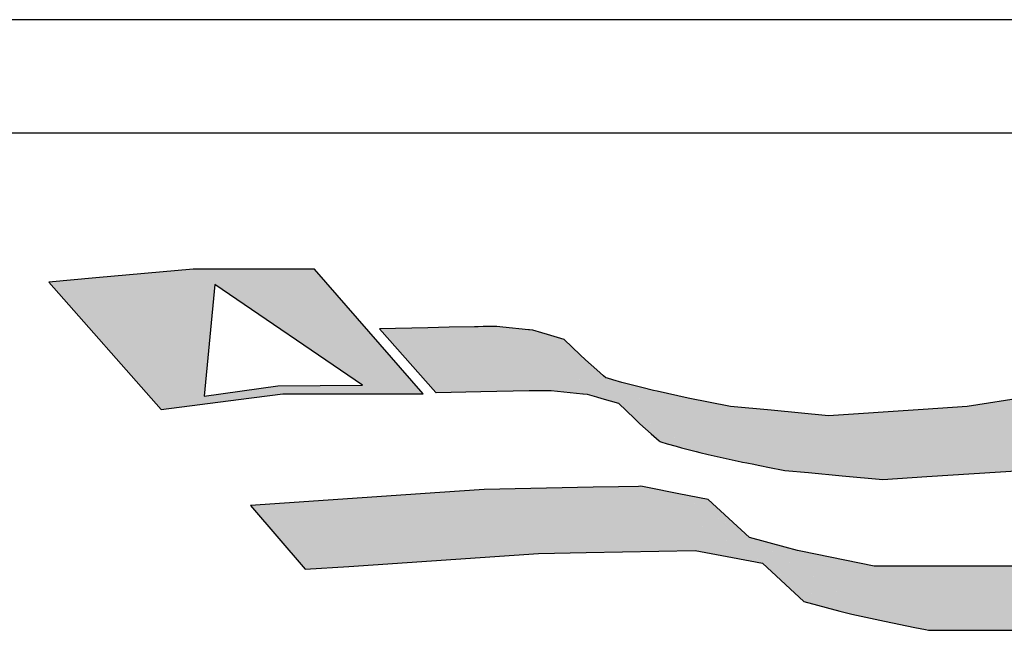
# Model space of a CAD drawing. Extents: x 671 to 2773, y 1614 to 3370.
# Tile 18 of 25: x 2559 to 2598, y 1879 to 1903. Entities that reach past the tile are written whole.
import ezdxf

# ---------------------------------------------------------------- set-up
doc = ezdxf.new("R2010")
doc.units = 0
doc.header["$LTSCALE"] = 0.2
doc.header["$MEASUREMENT"] = 0
doc.layers.add('CARIMBO', color=7, linetype='CONTINUOUS')

msp = doc.modelspace()

# ---------------------------------------------------------------- hatches: boundary and pattern name
at = {"layer": 'CARIMBO'}
h = msp.add_hatch(color=162, dxfattribs=at)
h.paths.add_polyline_path([(2570.946, 1893.465), (2567.273, 1893.465), (2566.111, 1893.465), (2562.237, 1893.12), (2560.378, 1892.955), (2564.843, 1887.881), (2567.919, 1888.279), (2569.678, 1888.507), (2574.108, 1888.507), (2575.27, 1888.507)])
h.paths.add_polyline_path([(2572.857, 1888.845), (2569.488, 1888.82), (2566.548, 1888.416), (2566.976, 1892.856)], flags=16)
h = msp.add_hatch(color=10, dxfattribs=at)
h.paths.add_polyline_path([(2607.212, 1890.036), (2607.218, 1890.032), (2607.212, 1890.039)])
h.paths.add_polyline_path([(2595.154, 1887.885), (2599.069, 1885.458), (2600.611, 1885.704), (2596.905, 1888.001)])
h.paths.add_polyline_path([(2596.905, 1888.001), (2600.611, 1885.704), (2603.198, 1886.115), (2599.492, 1888.413)])
h.paths.add_polyline_path([(2599.492, 1888.413), (2603.198, 1886.115), (2604.649, 1886.418), (2601.035, 1888.659)])
h.paths.add_polyline_path([(2605.813, 1889.654), (2609.323, 1887.478), (2609.364, 1887.489), (2605.855, 1889.665)])
h.paths.add_polyline_path([(2605.855, 1889.665), (2609.364, 1887.489), (2609.352, 1887.507), (2605.867, 1889.668)])
h.paths.add_polyline_path([(2605.867, 1889.668), (2609.352, 1887.507), (2608.94, 1887.995), (2606.133, 1889.735)])
h.paths.add_polyline_path([(2606.133, 1889.735), (2608.94, 1887.995), (2607.218, 1890.032), (2607.212, 1890.036)])
h.paths.add_polyline_path([(2604.699, 1889.422), (2608.296, 1887.192), (2609.323, 1887.478), (2605.813, 1889.654)])
h.paths.add_polyline_path([(2601.035, 1888.659), (2604.649, 1886.418), (2607.976, 1887.111), (2604.362, 1889.352)])
h.paths.add_polyline_path([(2604.362, 1889.352), (2607.976, 1887.111), (2608.296, 1887.192), (2604.699, 1889.422)])
h.paths.add_polyline_path([(2583.386, 1888.898), (2588.597, 1885.667), (2589.107, 1885.566), (2583.965, 1888.754)])
h.paths.add_polyline_path([(2583.965, 1888.754), (2589.107, 1885.566), (2589.52, 1885.484), (2584.435, 1888.637)])
h.paths.add_polyline_path([(2584.435, 1888.637), (2589.52, 1885.484), (2589.652, 1885.458), (2584.574, 1888.606)])
h.paths.add_polyline_path([(2584.574, 1888.606), (2589.652, 1885.458), (2590.593, 1885.37), (2585.812, 1888.334)])
h.paths.add_polyline_path([(2585.812, 1888.334), (2590.593, 1885.37), (2591.936, 1885.244), (2587.489, 1888.001)])
h.paths.add_polyline_path([(2589.106, 1887.85), (2593.552, 1885.093), (2595.304, 1885.209), (2591.389, 1887.636)])
h.paths.add_polyline_path([(2591.389, 1887.636), (2595.304, 1885.209), (2599.069, 1885.458), (2595.154, 1887.885)])
h.paths.add_polyline_path([(2587.489, 1888.001), (2591.936, 1885.244), (2593.552, 1885.093), (2589.106, 1887.85)])
h.paths.add_polyline_path([(2577.311, 1891.178), (2581.614, 1888.509), (2581.632, 1888.508), (2577.325, 1891.178)])
h.paths.add_polyline_path([(2577.325, 1891.178), (2581.632, 1888.508), (2581.796, 1888.491), (2577.461, 1891.178)])
h.paths.add_polyline_path([(2577.461, 1891.178), (2581.796, 1888.491), (2582.156, 1888.385), (2577.651, 1891.179)])
h.paths.add_polyline_path([(2577.651, 1891.179), (2582.156, 1888.385), (2582.381, 1888.32), (2577.769, 1891.179)])
h.paths.add_polyline_path([(2577.769, 1891.179), (2582.381, 1888.32), (2583.036, 1888.128), (2578.114, 1891.18)])
h.paths.add_polyline_path([(2579.451, 1891.053), (2582.527, 1889.146), (2582.438, 1889.224), (2579.496, 1891.048)], flags=17)
h.paths.add_polyline_path([(2579.496, 1891.048), (2582.438, 1889.224), (2582.171, 1889.46), (2579.632, 1891.034)], flags=16)
h.paths.add_polyline_path([(2579.632, 1891.034), (2582.171, 1889.46), (2581.723, 1889.856), (2579.993, 1890.929)], flags=17)
h.paths.add_polyline_path([(2579.993, 1890.929), (2581.723, 1889.856), (2581.506, 1890.064), (2580.217, 1890.863)], flags=17)
h.paths.add_polyline_path([(2580.217, 1890.863), (2581.506, 1890.064), (2580.872, 1890.672)], flags=17)
h.paths.add_polyline_path([(2578.114, 1891.18), (2586.128, 1886.211), (2586.274, 1886.175), (2578.2, 1891.18)])
h.paths.add_polyline_path([(2578.2, 1891.18), (2586.274, 1886.175), (2586.599, 1886.094), (2578.433, 1891.156)])
h.paths.add_polyline_path([(2578.433, 1891.156), (2586.599, 1886.094), (2587.917, 1885.804), (2579.451, 1891.053)])
h.paths.add_polyline_path([(2584.69, 1886.602), (2584.717, 1886.595), (2584.655, 1886.633)], flags=17)
h.paths.add_polyline_path([(2584.655, 1886.633), (2584.717, 1886.595), (2584.973, 1886.521), (2584.334, 1886.917)], flags=17)
h.paths.add_polyline_path([(2584.334, 1886.917), (2584.973, 1886.521), (2585.328, 1886.419), (2583.886, 1887.313)], flags=16)
h.paths.add_polyline_path([(2583.886, 1887.313), (2585.328, 1886.419), (2585.549, 1886.355), (2583.669, 1887.521)], flags=17)
h.paths.add_polyline_path([(2583.669, 1887.521), (2585.549, 1886.355), (2586.128, 1886.211), (2583.036, 1888.128)], flags=17)
h.paths.add_polyline_path([(2582.527, 1889.146), (2587.917, 1885.804), (2587.975, 1885.791), (2582.597, 1889.125)])
h.paths.add_polyline_path([(2582.597, 1889.125), (2587.975, 1885.791), (2588.143, 1885.758), (2582.809, 1889.064)])
h.paths.add_polyline_path([(2582.809, 1889.064), (2588.143, 1885.758), (2588.423, 1885.702), (2583.165, 1888.962)])
h.paths.add_polyline_path([(2583.165, 1888.962), (2588.423, 1885.702), (2588.597, 1885.667), (2583.386, 1888.898)])
h.paths.add_polyline_path([(2576.302, 1891.155), (2580.363, 1888.637), (2581.614, 1888.509), (2577.311, 1891.178)])
h.paths.add_polyline_path([(2575.778, 1888.552), (2575.78, 1888.552), (2575.773, 1888.556)])
h.paths.add_polyline_path([(2575.773, 1888.556), (2575.78, 1888.552), (2577.559, 1888.592), (2573.524, 1891.093)])
h.paths.add_polyline_path([(2573.524, 1891.093), (2577.559, 1888.592), (2577.56, 1888.592), (2573.526, 1891.093)])
h.paths.add_polyline_path([(2573.526, 1891.093), (2577.56, 1888.592), (2579.488, 1888.635), (2575.454, 1891.136)])
h.paths.add_polyline_path([(2575.454, 1891.136), (2579.488, 1888.635), (2580.363, 1888.637), (2576.302, 1891.155)])
h = msp.add_hatch(color=10, dxfattribs=at)
h.paths.add_polyline_path([(2607.212, 1890.036), (2607.218, 1890.032), (2607.212, 1890.039)])
h.paths.add_polyline_path([(2595.154, 1887.885), (2599.069, 1885.458), (2600.611, 1885.704), (2596.905, 1888.001)])
h.paths.add_polyline_path([(2596.905, 1888.001), (2600.611, 1885.704), (2603.198, 1886.115), (2599.492, 1888.413)])
h.paths.add_polyline_path([(2599.492, 1888.413), (2603.198, 1886.115), (2604.649, 1886.418), (2601.035, 1888.659)])
h.paths.add_polyline_path([(2605.813, 1889.654), (2609.323, 1887.478), (2609.364, 1887.489), (2605.855, 1889.665)])
h.paths.add_polyline_path([(2605.855, 1889.665), (2609.364, 1887.489), (2609.352, 1887.507), (2605.867, 1889.668)])
h.paths.add_polyline_path([(2605.867, 1889.668), (2609.352, 1887.507), (2608.94, 1887.995), (2606.133, 1889.735)])
h.paths.add_polyline_path([(2606.133, 1889.735), (2608.94, 1887.995), (2607.218, 1890.032), (2607.212, 1890.036)])
h.paths.add_polyline_path([(2604.699, 1889.422), (2608.296, 1887.192), (2609.323, 1887.478), (2605.813, 1889.654)])
h.paths.add_polyline_path([(2601.035, 1888.659), (2604.649, 1886.418), (2607.976, 1887.111), (2604.362, 1889.352)])
h.paths.add_polyline_path([(2604.362, 1889.352), (2607.976, 1887.111), (2608.296, 1887.192), (2604.699, 1889.422)])
h.paths.add_polyline_path([(2583.386, 1888.898), (2588.597, 1885.667), (2589.107, 1885.566), (2583.965, 1888.754)])
h.paths.add_polyline_path([(2583.965, 1888.754), (2589.107, 1885.566), (2589.52, 1885.484), (2584.435, 1888.637)])
h.paths.add_polyline_path([(2584.435, 1888.637), (2589.52, 1885.484), (2589.652, 1885.458), (2584.574, 1888.606)])
h.paths.add_polyline_path([(2584.574, 1888.606), (2589.652, 1885.458), (2590.593, 1885.37), (2585.812, 1888.334)])
h.paths.add_polyline_path([(2585.812, 1888.334), (2590.593, 1885.37), (2591.936, 1885.244), (2587.489, 1888.001)])
h.paths.add_polyline_path([(2589.106, 1887.85), (2593.552, 1885.093), (2595.304, 1885.209), (2591.389, 1887.636)])
h.paths.add_polyline_path([(2591.389, 1887.636), (2595.304, 1885.209), (2599.069, 1885.458), (2595.154, 1887.885)])
h.paths.add_polyline_path([(2587.489, 1888.001), (2591.936, 1885.244), (2593.552, 1885.093), (2589.106, 1887.85)])
h.paths.add_polyline_path([(2577.311, 1891.178), (2581.614, 1888.509), (2581.632, 1888.508), (2577.325, 1891.178)])
h.paths.add_polyline_path([(2577.325, 1891.178), (2581.632, 1888.508), (2581.796, 1888.491), (2577.461, 1891.178)])
h.paths.add_polyline_path([(2577.461, 1891.178), (2581.796, 1888.491), (2582.156, 1888.385), (2577.651, 1891.179)])
h.paths.add_polyline_path([(2577.651, 1891.179), (2582.156, 1888.385), (2582.381, 1888.32), (2577.769, 1891.179)])
h.paths.add_polyline_path([(2577.769, 1891.179), (2582.381, 1888.32), (2583.036, 1888.128), (2578.114, 1891.18)])
h.paths.add_polyline_path([(2579.451, 1891.053), (2582.527, 1889.146), (2582.438, 1889.224), (2579.496, 1891.048)], flags=17)
h.paths.add_polyline_path([(2579.496, 1891.048), (2582.438, 1889.224), (2582.171, 1889.46), (2579.632, 1891.034)], flags=16)
h.paths.add_polyline_path([(2579.632, 1891.034), (2582.171, 1889.46), (2581.723, 1889.856), (2579.993, 1890.929)], flags=17)
h.paths.add_polyline_path([(2579.993, 1890.929), (2581.723, 1889.856), (2581.506, 1890.064), (2580.217, 1890.863)], flags=17)
h.paths.add_polyline_path([(2580.217, 1890.863), (2581.506, 1890.064), (2580.872, 1890.672)], flags=17)
h.paths.add_polyline_path([(2578.114, 1891.18), (2586.128, 1886.211), (2586.274, 1886.175), (2578.2, 1891.18)])
h.paths.add_polyline_path([(2578.2, 1891.18), (2586.274, 1886.175), (2586.599, 1886.094), (2578.433, 1891.156)])
h.paths.add_polyline_path([(2578.433, 1891.156), (2586.599, 1886.094), (2587.917, 1885.804), (2579.451, 1891.053)])
h.paths.add_polyline_path([(2584.69, 1886.602), (2584.717, 1886.595), (2584.655, 1886.633)], flags=17)
h.paths.add_polyline_path([(2584.655, 1886.633), (2584.717, 1886.595), (2584.973, 1886.521), (2584.334, 1886.917)], flags=17)
h.paths.add_polyline_path([(2584.334, 1886.917), (2584.973, 1886.521), (2585.328, 1886.419), (2583.886, 1887.313)], flags=16)
h.paths.add_polyline_path([(2583.886, 1887.313), (2585.328, 1886.419), (2585.549, 1886.355), (2583.669, 1887.521)], flags=17)
h.paths.add_polyline_path([(2583.669, 1887.521), (2585.549, 1886.355), (2586.128, 1886.211), (2583.036, 1888.128)], flags=17)
h.paths.add_polyline_path([(2582.527, 1889.146), (2587.917, 1885.804), (2587.975, 1885.791), (2582.597, 1889.125)])
h.paths.add_polyline_path([(2582.597, 1889.125), (2587.975, 1885.791), (2588.143, 1885.758), (2582.809, 1889.064)])
h.paths.add_polyline_path([(2582.809, 1889.064), (2588.143, 1885.758), (2588.423, 1885.702), (2583.165, 1888.962)])
h.paths.add_polyline_path([(2583.165, 1888.962), (2588.423, 1885.702), (2588.597, 1885.667), (2583.386, 1888.898)])
h.paths.add_polyline_path([(2576.302, 1891.155), (2580.363, 1888.637), (2581.614, 1888.509), (2577.311, 1891.178)])
h.paths.add_polyline_path([(2575.778, 1888.552), (2575.78, 1888.552), (2575.773, 1888.556)])
h.paths.add_polyline_path([(2575.773, 1888.556), (2575.78, 1888.552), (2577.559, 1888.592), (2573.524, 1891.093)])
h.paths.add_polyline_path([(2573.524, 1891.093), (2577.559, 1888.592), (2577.56, 1888.592), (2573.526, 1891.093)])
h.paths.add_polyline_path([(2573.526, 1891.093), (2577.56, 1888.592), (2579.488, 1888.635), (2575.454, 1891.136)])
h.paths.add_polyline_path([(2575.454, 1891.136), (2579.488, 1888.635), (2580.363, 1888.637), (2576.302, 1891.155)])
h = msp.add_hatch(color=10, dxfattribs=at)
h.paths.add_polyline_path([(2610.048, 1883.017), (2613.695, 1880.756), (2615.052, 1881.113), (2611.537, 1883.293)])
h.paths.add_polyline_path([(2611.537, 1883.293), (2615.052, 1881.113), (2615.103, 1881.127), (2611.587, 1883.307)])
h.paths.add_polyline_path([(2611.587, 1883.307), (2615.103, 1881.127), (2612.945, 1883.68)])
h.paths.add_polyline_path([(2593.21, 1881.646), (2597.328, 1879.092), (2604.799, 1879.092), (2600.681, 1881.646)])
h.paths.add_polyline_path([(2600.681, 1881.646), (2604.799, 1879.092), (2606.305, 1879.374), (2602.641, 1881.646)])
h.paths.add_polyline_path([(2602.641, 1881.646), (2606.305, 1879.374), (2613.695, 1880.756), (2610.048, 1883.017)])
h.paths.add_polyline_path([(2577.692, 1884.702), (2581.75, 1882.186), (2586.093, 1882.272), (2582.035, 1884.788)])
h.paths.add_polyline_path([(2582.035, 1884.788), (2586.093, 1882.272), (2587.579, 1881.992), (2583.038, 1884.808)])
h.paths.add_polyline_path([(2585.444, 1884.531), (2588.251, 1882.791), (2586.604, 1884.306)], flags=17)
h.paths.add_polyline_path([(2583.038, 1884.808), (2587.579, 1881.992), (2588.762, 1881.769), (2583.836, 1884.823)])
h.paths.add_polyline_path([(2583.836, 1884.823), (2591.84, 1879.861), (2592.002, 1879.818), (2583.927, 1884.825)])
h.paths.add_polyline_path([(2583.927, 1884.825), (2592.002, 1879.818), (2592.32, 1879.735), (2584.194, 1884.773)])
h.paths.add_polyline_path([(2590.409, 1880.237), (2591.84, 1879.861), (2588.762, 1881.769)], flags=17)
h.paths.add_polyline_path([(2575.936, 1884.58), (2579.858, 1882.148), (2581.75, 1882.186), (2577.692, 1884.702)])
h.paths.add_polyline_path([(2589.67, 1882.405), (2594.827, 1879.208), (2595.246, 1879.12), (2590.162, 1882.272)])
h.paths.add_polyline_path([(2590.162, 1882.272), (2595.246, 1879.12), (2595.376, 1879.092), (2590.291, 1882.245)])
h.paths.add_polyline_path([(2590.291, 1882.245), (2595.376, 1879.092), (2597.328, 1879.092), (2593.21, 1881.646)])
h.paths.add_polyline_path([(2588.251, 1882.791), (2593.621, 1879.461), (2594.827, 1879.208), (2589.67, 1882.405)])
h.paths.add_polyline_path([(2584.194, 1884.773), (2592.32, 1879.735), (2593.621, 1879.461), (2585.444, 1884.531)])
h.paths.add_polyline_path([(2570.575, 1881.522), (2572.305, 1881.639), (2568.401, 1884.059)])
h.paths.add_polyline_path([(2568.401, 1884.059), (2572.305, 1881.639), (2579.858, 1882.148), (2575.936, 1884.58)])
h = msp.add_hatch(color=10, dxfattribs=at)
h.paths.add_polyline_path([(2610.048, 1883.017), (2613.695, 1880.756), (2615.052, 1881.113), (2611.537, 1883.293)])
h.paths.add_polyline_path([(2611.537, 1883.293), (2615.052, 1881.113), (2615.103, 1881.127), (2611.587, 1883.307)])
h.paths.add_polyline_path([(2611.587, 1883.307), (2615.103, 1881.127), (2612.945, 1883.68)])
h.paths.add_polyline_path([(2593.21, 1881.646), (2597.328, 1879.092), (2604.799, 1879.092), (2600.681, 1881.646)])
h.paths.add_polyline_path([(2600.681, 1881.646), (2604.799, 1879.092), (2606.305, 1879.374), (2602.641, 1881.646)])
h.paths.add_polyline_path([(2602.641, 1881.646), (2606.305, 1879.374), (2613.695, 1880.756), (2610.048, 1883.017)])
h.paths.add_polyline_path([(2577.692, 1884.702), (2581.75, 1882.186), (2586.093, 1882.272), (2582.035, 1884.788)])
h.paths.add_polyline_path([(2582.035, 1884.788), (2586.093, 1882.272), (2587.579, 1881.992), (2583.038, 1884.808)])
h.paths.add_polyline_path([(2585.444, 1884.531), (2588.251, 1882.791), (2586.604, 1884.306)], flags=17)
h.paths.add_polyline_path([(2583.038, 1884.808), (2587.579, 1881.992), (2588.762, 1881.769), (2583.836, 1884.823)])
h.paths.add_polyline_path([(2583.836, 1884.823), (2591.84, 1879.861), (2592.002, 1879.818), (2583.927, 1884.825)])
h.paths.add_polyline_path([(2583.927, 1884.825), (2592.002, 1879.818), (2592.32, 1879.735), (2584.194, 1884.773)])
h.paths.add_polyline_path([(2590.409, 1880.237), (2591.84, 1879.861), (2588.762, 1881.769)], flags=17)
h.paths.add_polyline_path([(2575.936, 1884.58), (2579.858, 1882.148), (2581.75, 1882.186), (2577.692, 1884.702)])
h.paths.add_polyline_path([(2589.67, 1882.405), (2594.827, 1879.208), (2595.246, 1879.12), (2590.162, 1882.272)])
h.paths.add_polyline_path([(2590.162, 1882.272), (2595.246, 1879.12), (2595.376, 1879.092), (2590.291, 1882.245)])
h.paths.add_polyline_path([(2590.291, 1882.245), (2595.376, 1879.092), (2597.328, 1879.092), (2593.21, 1881.646)])
h.paths.add_polyline_path([(2588.251, 1882.791), (2593.621, 1879.461), (2594.827, 1879.208), (2589.67, 1882.405)])
h.paths.add_polyline_path([(2584.194, 1884.773), (2592.32, 1879.735), (2593.621, 1879.461), (2585.444, 1884.531)])
h.paths.add_polyline_path([(2570.575, 1881.522), (2572.305, 1881.639), (2568.401, 1884.059)])
h.paths.add_polyline_path([(2568.401, 1884.059), (2572.305, 1881.639), (2579.858, 1882.148), (2575.936, 1884.58)])

# ---------------------------------------------------------------- linework, layer by layer
at = {"layer": 'CARIMBO', "color": 6}
for p, q in [((2748.028, 1903.398), (2310.528, 1903.398)), ((2635.528, 1898.883), (2539.367, 1898.883))]:
    msp.add_line(p, q, dxfattribs=at)
at = {"layer": 'CARIMBO', "color": 162}
for p, q in [((2566.976, 1892.856), (2566.548, 1888.416)), ((2566.976, 1892.856), (2566.548, 1888.416)), ((2572.857, 1888.845), (2566.976, 1892.856)), ((2572.857, 1888.845), (2566.976, 1892.856)), ((2566.548, 1888.416), (2569.488, 1888.82)), ((2566.548, 1888.416), (2569.488, 1888.82)), ((2569.488, 1888.82), (2572.857, 1888.845)), ((2569.488, 1888.82), (2572.857, 1888.845))]:
    msp.add_line(p, q, dxfattribs=at)
at = {"layer": 'CARIMBO', "color": 180}
msp.add_line((2573.549, 1891.068), (2573.549, 1891.093), dxfattribs=at)
msp.add_line((2573.549, 1891.068), (2573.549, 1891.093), dxfattribs=at)
at = {"layer": 'CARIMBO', "color": 162, "invisible_edges": 5}
for points in [[(2562.237, 1893.12), (2569.678, 1888.507), (2574.108, 1888.507), (2566.111, 1893.465)], [(2562.237, 1893.12), (2569.678, 1888.507), (2574.108, 1888.507), (2566.111, 1893.465)], [(2566.111, 1893.465), (2574.108, 1888.507), (2575.27, 1888.507), (2567.273, 1893.465)], [(2566.111, 1893.465), (2574.108, 1888.507), (2575.27, 1888.507), (2567.273, 1893.465)], [(2567.273, 1893.465), (2575.27, 1888.507), (2570.946, 1893.465)], [(2567.273, 1893.465), (2575.27, 1888.507), (2570.946, 1893.465)], [(2560.378, 1892.955), (2567.919, 1888.279), (2569.678, 1888.507), (2562.237, 1893.12)], [(2560.378, 1892.955), (2567.919, 1888.279), (2569.678, 1888.507), (2562.237, 1893.12)], [(2564.843, 1887.881), (2564.843, 1887.881), (2567.919, 1888.279), (2560.378, 1892.955)], [(2564.843, 1887.881), (2564.843, 1887.881), (2567.919, 1888.279), (2560.378, 1892.955)]]:
    msp.add_3dface(points, dxfattribs=at)
at = {"layer": 'CARIMBO', "color": 10, "invisible_edges": 5}
for points in [[(2575.773, 1888.556), (2575.78, 1888.552), (2577.559, 1888.592), (2573.524, 1891.093)], [(2573.524, 1891.093), (2577.559, 1888.592), (2577.56, 1888.592), (2573.526, 1891.093)], [(2575.773, 1888.556), (2575.78, 1888.552), (2577.559, 1888.592), (2573.524, 1891.093)], [(2573.524, 1891.093), (2577.559, 1888.592), (2577.56, 1888.592), (2573.526, 1891.093)], [(2573.526, 1891.093), (2577.56, 1888.592), (2579.488, 1888.635), (2575.454, 1891.136)], [(2573.526, 1891.093), (2577.56, 1888.592), (2579.488, 1888.635), (2575.454, 1891.136)], [(2575.454, 1891.136), (2579.488, 1888.635), (2580.363, 1888.637), (2576.302, 1891.155)], [(2575.454, 1891.136), (2579.488, 1888.635), (2580.363, 1888.637), (2576.302, 1891.155)], [(2576.302, 1891.155), (2580.363, 1888.637), (2581.614, 1888.509), (2577.311, 1891.178)], [(2576.302, 1891.155), (2580.363, 1888.637), (2581.614, 1888.509), (2577.311, 1891.178)], [(2577.311, 1891.178), (2581.614, 1888.509), (2581.632, 1888.508), (2577.325, 1891.178)], [(2577.311, 1891.178), (2581.614, 1888.509), (2581.632, 1888.508), (2577.325, 1891.178)], [(2577.325, 1891.178), (2581.632, 1888.508), (2581.796, 1888.491), (2577.461, 1891.178)], [(2577.325, 1891.178), (2581.632, 1888.508), (2581.796, 1888.491), (2577.461, 1891.178)], [(2577.461, 1891.178), (2581.796, 1888.491), (2582.156, 1888.385), (2577.651, 1891.179)], [(2577.461, 1891.178), (2581.796, 1888.491), (2582.156, 1888.385), (2577.651, 1891.179)], [(2577.651, 1891.179), (2582.156, 1888.385), (2582.381, 1888.32), (2577.769, 1891.179)], [(2577.651, 1891.179), (2582.156, 1888.385), (2582.381, 1888.32), (2577.769, 1891.179)], [(2577.769, 1891.179), (2582.381, 1888.32), (2583.036, 1888.128), (2578.114, 1891.18)], [(2577.769, 1891.179), (2582.381, 1888.32), (2583.036, 1888.128), (2578.114, 1891.18)], [(2578.114, 1891.18), (2586.128, 1886.211), (2586.274, 1886.175), (2578.2, 1891.18)], [(2578.114, 1891.18), (2586.128, 1886.211), (2586.274, 1886.175), (2578.2, 1891.18)], [(2578.2, 1891.18), (2586.274, 1886.175), (2586.599, 1886.094), (2578.433, 1891.156)], [(2578.2, 1891.18), (2586.274, 1886.175), (2586.599, 1886.094), (2578.433, 1891.156)], [(2578.433, 1891.156), (2586.599, 1886.094), (2587.917, 1885.804), (2579.451, 1891.053)], [(2578.433, 1891.156), (2586.599, 1886.094), (2587.917, 1885.804), (2579.451, 1891.053)], [(2579.451, 1891.053), (2582.527, 1889.146), (2582.438, 1889.224), (2579.496, 1891.048)], [(2579.451, 1891.053), (2582.527, 1889.146), (2582.438, 1889.224), (2579.496, 1891.048)], [(2579.496, 1891.048), (2582.438, 1889.224), (2582.171, 1889.46), (2579.632, 1891.034)], [(2579.496, 1891.048), (2582.438, 1889.224), (2582.171, 1889.46), (2579.632, 1891.034)], [(2579.632, 1891.034), (2582.171, 1889.46), (2581.723, 1889.856), (2579.993, 1890.929)], [(2579.632, 1891.034), (2582.171, 1889.46), (2581.723, 1889.856), (2579.993, 1890.929)], [(2579.993, 1890.929), (2581.723, 1889.856), (2581.506, 1890.064), (2580.217, 1890.863)], [(2579.993, 1890.929), (2581.723, 1889.856), (2581.506, 1890.064), (2580.217, 1890.863)], [(2580.217, 1890.863), (2581.506, 1890.064), (2580.872, 1890.672)], [(2580.217, 1890.863), (2581.506, 1890.064), (2580.872, 1890.672)], [(2582.527, 1889.146), (2587.917, 1885.804), (2587.975, 1885.791), (2582.597, 1889.125)], [(2582.527, 1889.146), (2587.917, 1885.804), (2587.975, 1885.791), (2582.597, 1889.125)], [(2582.597, 1889.125), (2587.975, 1885.791), (2588.143, 1885.758), (2582.809, 1889.064)], [(2582.597, 1889.125), (2587.975, 1885.791), (2588.143, 1885.758), (2582.809, 1889.064)], [(2582.809, 1889.064), (2588.143, 1885.758), (2588.423, 1885.702), (2583.165, 1888.962)], [(2582.809, 1889.064), (2588.143, 1885.758), (2588.423, 1885.702), (2583.165, 1888.962)], [(2583.165, 1888.962), (2588.423, 1885.702), (2588.597, 1885.667), (2583.386, 1888.898)], [(2583.165, 1888.962), (2588.423, 1885.702), (2588.597, 1885.667), (2583.386, 1888.898)], [(2583.386, 1888.898), (2588.597, 1885.667), (2589.107, 1885.566), (2583.965, 1888.754)], [(2583.386, 1888.898), (2588.597, 1885.667), (2589.107, 1885.566), (2583.965, 1888.754)], [(2583.965, 1888.754), (2589.107, 1885.566), (2589.52, 1885.484), (2584.435, 1888.637)], [(2583.965, 1888.754), (2589.107, 1885.566), (2589.52, 1885.484), (2584.435, 1888.637)], [(2584.435, 1888.637), (2589.52, 1885.484), (2589.652, 1885.458), (2584.574, 1888.606)], [(2584.435, 1888.637), (2589.52, 1885.484), (2589.652, 1885.458), (2584.574, 1888.606)], [(2584.574, 1888.606), (2589.652, 1885.458), (2590.593, 1885.37), (2585.812, 1888.334)], [(2584.574, 1888.606), (2589.652, 1885.458), (2590.593, 1885.37), (2585.812, 1888.334)], [(2583.669, 1887.521), (2585.549, 1886.355), (2586.128, 1886.211), (2583.036, 1888.128)], [(2583.669, 1887.521), (2585.549, 1886.355), (2586.128, 1886.211), (2583.036, 1888.128)], [(2585.812, 1888.334), (2590.593, 1885.37), (2591.936, 1885.244), (2587.489, 1888.001)], [(2585.812, 1888.334), (2590.593, 1885.37), (2591.936, 1885.244), (2587.489, 1888.001)], [(2596.905, 1888.001), (2600.611, 1885.704), (2603.198, 1886.115), (2599.492, 1888.413)], [(2596.905, 1888.001), (2600.611, 1885.704), (2603.198, 1886.115), (2599.492, 1888.413)], [(2587.489, 1888.001), (2591.936, 1885.244), (2593.552, 1885.093), (2589.106, 1887.85)], [(2587.489, 1888.001), (2591.936, 1885.244), (2593.552, 1885.093), (2589.106, 1887.85)], [(2589.106, 1887.85), (2593.552, 1885.093), (2595.304, 1885.209), (2591.389, 1887.636)], [(2589.106, 1887.85), (2593.552, 1885.093), (2595.304, 1885.209), (2591.389, 1887.636)], [(2591.389, 1887.636), (2595.304, 1885.209), (2599.069, 1885.458), (2595.154, 1887.885)], [(2591.389, 1887.636), (2595.304, 1885.209), (2599.069, 1885.458), (2595.154, 1887.885)], [(2595.154, 1887.885), (2599.069, 1885.458), (2600.611, 1885.704), (2596.905, 1888.001)], [(2595.154, 1887.885), (2599.069, 1885.458), (2600.611, 1885.704), (2596.905, 1888.001)], [(2583.886, 1887.313), (2585.328, 1886.419), (2585.549, 1886.355), (2583.669, 1887.521)], [(2583.886, 1887.313), (2585.328, 1886.419), (2585.549, 1886.355), (2583.669, 1887.521)], [(2584.334, 1886.917), (2584.973, 1886.521), (2585.328, 1886.419), (2583.886, 1887.313)], [(2584.334, 1886.917), (2584.973, 1886.521), (2585.328, 1886.419), (2583.886, 1887.313)], [(2584.655, 1886.633), (2584.717, 1886.595), (2584.973, 1886.521), (2584.334, 1886.917)], [(2584.655, 1886.633), (2584.717, 1886.595), (2584.973, 1886.521), (2584.334, 1886.917)], [(2584.69, 1886.602), (2584.69, 1886.602), (2584.717, 1886.595), (2584.655, 1886.633)], [(2584.69, 1886.602), (2584.69, 1886.602), (2584.717, 1886.595), (2584.655, 1886.633)], [(2575.936, 1884.58), (2579.858, 1882.148), (2581.75, 1882.186), (2577.692, 1884.702)], [(2575.936, 1884.58), (2579.858, 1882.148), (2581.75, 1882.186), (2577.692, 1884.702)], [(2577.692, 1884.702), (2581.75, 1882.186), (2586.093, 1882.272), (2582.035, 1884.788)], [(2577.692, 1884.702), (2581.75, 1882.186), (2586.093, 1882.272), (2582.035, 1884.788)], [(2582.035, 1884.788), (2586.093, 1882.272), (2587.579, 1881.992), (2583.038, 1884.808)], [(2582.035, 1884.788), (2586.093, 1882.272), (2587.579, 1881.992), (2583.038, 1884.808)], [(2583.038, 1884.808), (2587.579, 1881.992), (2588.762, 1881.769), (2583.836, 1884.823)], [(2583.038, 1884.808), (2587.579, 1881.992), (2588.762, 1881.769), (2583.836, 1884.823)], [(2583.836, 1884.823), (2591.84, 1879.861), (2592.002, 1879.818), (2583.927, 1884.825)], [(2583.836, 1884.823), (2591.84, 1879.861), (2592.002, 1879.818), (2583.927, 1884.825)], [(2583.927, 1884.825), (2592.002, 1879.818), (2592.32, 1879.735), (2584.194, 1884.773)], [(2583.927, 1884.825), (2592.002, 1879.818), (2592.32, 1879.735), (2584.194, 1884.773)], [(2584.194, 1884.773), (2592.32, 1879.735), (2593.621, 1879.461), (2585.444, 1884.531)], [(2584.194, 1884.773), (2592.32, 1879.735), (2593.621, 1879.461), (2585.444, 1884.531)], [(2568.401, 1884.059), (2572.305, 1881.639), (2579.858, 1882.148), (2575.936, 1884.58)], [(2568.401, 1884.059), (2572.305, 1881.639), (2579.858, 1882.148), (2575.936, 1884.58)], [(2585.444, 1884.531), (2588.251, 1882.791), (2586.604, 1884.306)], [(2585.444, 1884.531), (2588.251, 1882.791), (2586.604, 1884.306)], [(2570.575, 1881.522), (2570.575, 1881.522), (2572.305, 1881.639), (2568.401, 1884.059)], [(2570.575, 1881.522), (2570.575, 1881.522), (2572.305, 1881.639), (2568.401, 1884.059)], [(2588.251, 1882.791), (2593.621, 1879.461), (2594.827, 1879.208), (2589.67, 1882.405)], [(2588.251, 1882.791), (2593.621, 1879.461), (2594.827, 1879.208), (2589.67, 1882.405)], [(2589.67, 1882.405), (2594.827, 1879.208), (2595.246, 1879.12), (2590.162, 1882.272)], [(2589.67, 1882.405), (2594.827, 1879.208), (2595.246, 1879.12), (2590.162, 1882.272)], [(2590.162, 1882.272), (2595.246, 1879.12), (2595.376, 1879.092), (2590.291, 1882.245)], [(2590.162, 1882.272), (2595.246, 1879.12), (2595.376, 1879.092), (2590.291, 1882.245)], [(2590.291, 1882.245), (2595.376, 1879.092), (2597.328, 1879.092), (2593.21, 1881.646)], [(2590.291, 1882.245), (2595.376, 1879.092), (2597.328, 1879.092), (2593.21, 1881.646)], [(2590.409, 1880.237), (2590.409, 1880.237), (2591.84, 1879.861), (2588.762, 1881.769)], [(2590.409, 1880.237), (2590.409, 1880.237), (2591.84, 1879.861), (2588.762, 1881.769)], [(2593.21, 1881.646), (2597.328, 1879.092), (2604.799, 1879.092), (2600.681, 1881.646)], [(2593.21, 1881.646), (2597.328, 1879.092), (2604.799, 1879.092), (2600.681, 1881.646)]]:
    msp.add_3dface(points, dxfattribs=at)
at = {"layer": 'CARIMBO', "color": 180, "invisible_edges": 5}
msp.add_3dface([(2575.778, 1888.552), (2575.778, 1888.552), (2575.78, 1888.552), (2575.773, 1888.556)], dxfattribs=at)
msp.add_3dface([(2575.778, 1888.552), (2575.778, 1888.552), (2575.78, 1888.552), (2575.773, 1888.556)], dxfattribs=at)

doc.saveas('drawing.dxf')
